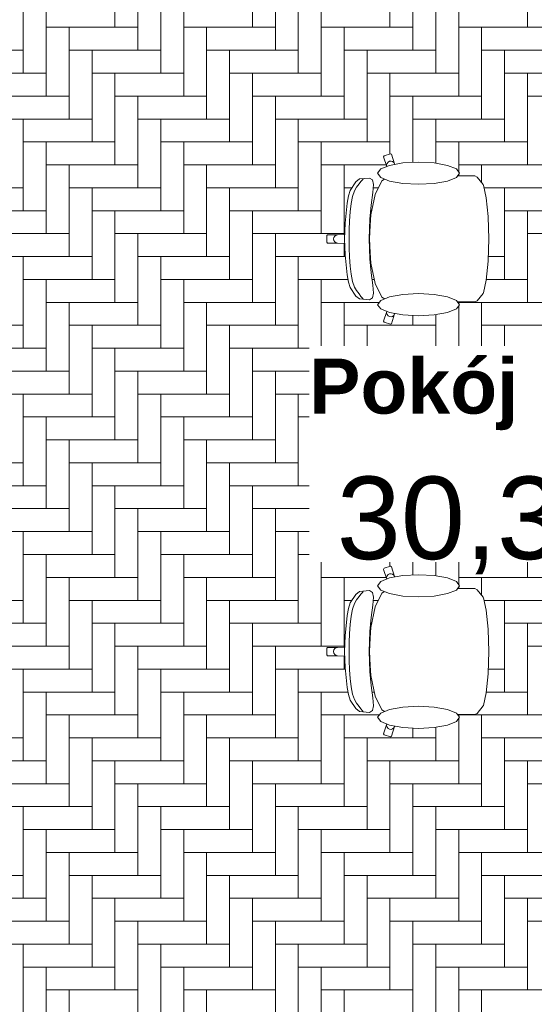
# Model space of a CAD drawing. Header units: millimetres. Extents: x 7523222 to 7678971, y 5352079 to 5786624.
# Tile 70 of 92: x 7558068 to 7559939, y 5773974 to 5777553. Entities that reach past the tile are written whole.
import ezdxf

# ---------------------------------------------------------------- set-up
doc = ezdxf.new("R2010")
doc.units = ezdxf.units.MM
doc.header["$MEASUREMENT"] = 0
doc.linetypes.add('Wipeout_Contour', pattern=[1000, 0, -1000])
for name, color, linetype in [('Nowe_2025-08-14 Strefy', 7, 'Continuous'), ('Nowe_299-A Wymiary opisy PB', 7, 'Continuous'), ('Nowe_320-W Umeblowanie', 7, 'Continuous')]:
    doc.layers.add(name, color=color, linetype=linetype)
for name, color, linetype, lineweight, true_color in [('Nowe_2025-08-14 Strefy_Nr_pióra__234', 7, 'Continuous', 0, 0xe8e8e8), ('Nowe_299-A Wymiary opisy PB_Nr_pióra__45', 7, 'Continuous', 15, 0x40a5ff), ('Nowe_299-A Wymiary opisy PB_Nr_pióra__85', 7, 'Continuous', 13, 0x80c2ff)]:
    doc.layers.add(name, color=color, linetype=linetype, lineweight=lineweight, true_color=true_color)
for name, color, linetype, lineweight in [('Nowe_299-A Wymiary opisy PB_Nr_pióra__6', 5, 'Continuous', 13), ('Nowe_320-W Umeblowanie_Nr_pióra__2', 8, 'Continuous', 13), ('Nowe_Metryczki pomieszczeń Archicada_Nr_pióra__6', 5, 'Continuous', 13)]:
    doc.layers.add(name, color=color, linetype=linetype, lineweight=lineweight)
doc.styles.add('STYL_AUTOMATYCZNY_1', font='arial.ttf')
doc.styles.add('STYL_AUTOMATYCZNY_2', font='arial.ttf')
doc.dimstyles.new('STYL_AUTOMATYCZNY__1', dxfattribs={"dimtxt": 200, "dimasz": 95, "dimexe": 0.18, "dimexo": 0.0625, "dimgap": 0, "dimtad": 1, "dimdec": 1, "dimlfac": 0.1, "dimzin": 0, "dimdsep": 46, "dimtxsty": 'STYL_AUTOMATYCZNY_2', "dimblk": 'ARROWHEAD_2', "dimblk1": 'ARROWHEAD_2', "dimblk2": 'ARROWHEAD_2', "dimcen": 0.09, "dimclrd": 256, "dimclre": 256, "dimclrt": 5, "dimadec": 1, "dimazin": 0, "dimtfac": 1, "dimtdec": 4, "dimtmove": 0, "dimatfit": 3, "dimfxl": 0, "dimtolj": 1, "dimtzin": 0, "dimarcsym": 0})
doc.dimstyles.new('STYL_AUTOMATYCZNY__2', dxfattribs={"dimtxt": 200, "dimasz": 95, "dimexe": 0.18, "dimexo": 0.0625, "dimgap": 0, "dimtad": 1, "dimtih": 1, "dimtoh": 1, "dimdec": 1, "dimlfac": 0.1, "dimzin": 0, "dimdsep": 46, "dimtxsty": 'STYL_AUTOMATYCZNY_2', "dimblk": 'ARROWHEAD_2', "dimblk1": 'ARROWHEAD_2', "dimblk2": 'ARROWHEAD_2', "dimcen": 0.09, "dimclrd": 256, "dimclre": 256, "dimclrt": 5, "dimadec": 1, "dimazin": 0, "dimtfac": 1, "dimtdec": 4, "dimtmove": 0, "dimatfit": 3, "dimfxl": 0, "dimtolj": 1, "dimtzin": 0, "dimarcsym": 0})

# ---------------------------------------------------------------- blocks, each defined once
blk = doc.blocks.new('Pokój administracyjny__4', base_point=(7560576.3, 5775974))
at = {"color": 254, "linetype": 'Wipeout_Contour', "lineweight": 0, "ltscale": 38057500.90258326}
blk.add_wipeout([(7557675.4, 5777738.7), (7557675.4, 5773298.8), (7563436.7, 5773298.8), (7563440.8, 5779362.7)], dxfattribs=at).dxf.layer = 'Nowe_2025-08-14 Strefy'
at = {"layer": 'Nowe_2025-08-14 Strefy_Nr_pióra__234', "linetype": 'Continuous', "lineweight": 0, "true_color": 0xe8e8e8}
h = blk.add_hatch(dxfattribs=at)
h.set_pattern_fill('Posadzka_z_cegieł_na_rąb', color=254, style=0, pattern_type=2)
h.set_pattern_definition([(0, (7560247.15, 5774942.06), (0, 499.98), [333.32, -166.66]), (0, (7560163.8, 5775025.4), (0, 499.98), [333.32, -166.66]), (0, (7560080.5, 5775108.7), (0, 499.98), [333.32, -166.66]), (0, (7559997.16, 5775192.05), (0, 499.98), [333.32, -166.66]), (0, (7559913.83, 5775275.4), (0, 499.98), [333.32, -166.66]), (0, (7559830.5, 5775358.7), (0, 499.98), [333.32, -166.66]), (90, (7560497.14, 5774942.06), (-499.98, 0), [333.32, -166.66]), (90, (7560413.8, 5775025.4), (-499.98, 0), [333.32, -166.66]), (90, (7560330.5, 5775108.7), (-499.98, 0), [333.32, -166.66]), (90, (7560247.15, 5775192.05), (-499.98, 0), [333.32, -166.66]), (90, (7560163.8, 5775275.4), (-499.98, 0), [333.32, -166.66]), (90, (7560080.5, 5775358.7), (-499.98, 0), [333.32, -166.66])])
h.paths.add_polyline_path([(7557675.4, 5777738.7), (7557675.4, 5773298.8), (7563436.7, 5773298.8), (7563440.8, 5779362.7)])
at = {"color": 254, "linetype": 'Wipeout_Contour', "lineweight": 0, "ltscale": 38057680.73991977}
blk.add_wipeout([(7559120.6, 5776366.9), (7559120.6, 5775581.2), (7562032.1, 5775581.2), (7562032.1, 5776366.9)], dxfattribs=at).dxf.layer = 'Nowe_2025-08-14 Strefy'
at = {"layer": 'Nowe_Metryczki pomieszczeń Archicada_Nr_pióra__6', "color": 5, "lineweight": 13, "attachment_point": 1}
for s, insert, char_height, style in [('\\A1;{\\pql;\\pt0,600;\\fArial|b1|i0|c238|p0;\\W1.000000;Pokój administracyjny\\fArial|b1|i0|c238|p0;\\W1.000000;\\A1{\\H.66x;\\S^  ;}\\fArial|b1|i0|c238|p0;\\W1.000000;\\fArial|b1|i0|c238|p0;\\W1.000000;\\A1{\\H.66x;\\S^  ;}}', (7559120.6, 5776321.2), 200, 'STYL_AUTOMATYCZNY_1'), ('\\A1;{\\pql;\\pt0,4600;\\fArial|b0|i0|c238|p0;\\W1.000000;30,3\\fArial|b0|i0|c238|p0;\\W1.000000;\\A1{\\H.66x;\\S^  ;}\\fArial|b0|i0|c238|p0;\\W1.000000; m\\fArial|b0|i0|c238|p0;\\W1.000000;\\A1{\\H.66x;\\S2^  ;}}', (7559220.6, 5775979.8), 300, 'STYL_AUTOMATYCZNY_2')]:
    blk.add_mtext(s, dxfattribs=dict(at, insert=insert, char_height=char_height, style=style))
blk = doc.blocks.new('Biblioteka__8', base_point=(7556690.6, 5767524.6))
at = {"color": 254, "linetype": 'Wipeout_Contour', "lineweight": 0, "ltscale": 123630718.2130608}
blk.add_wipeout([(7547543, 5764885.4), (7559957.3, 5761392.5), (7560014.5, 5761595.8), (7563422.9, 5765680.5), (7569072.9, 5765680.5), (7569070.3, 5773058.8), (7565093.2, 5773058.8), (7565093.2, 5776112.5), (7563676.7, 5776112.5), (7563676.7, 5773058.8), (7551520.5, 5773058.8), (7549865, 5773043.1), (7547530.7, 5773043.1)], dxfattribs=at).dxf.layer = 'Nowe_2025-08-14 Strefy'
blk = doc.blocks.new('Zestaw biurowy_ liniowy 27[93]', base_point=(7560579, 5777506.2))
at = {"color": 254, "linetype": 'Wipeout_Contour', "lineweight": 0, "ltscale": 275909304.2530311}
blk.add_wipeout([(7559655.9, 5776985.5), (7559446.8, 5776985.5), (7559431.1, 5777028.9), (7559419.7, 5777064.3), (7559415.9, 5777066.2), (7559393.2, 5777058.8), (7559391.2, 5777055), (7559402.6, 5777019.6), (7559412.3, 5776985.4), (7559384.5, 5776968.1), (7559360.7, 5776918.4), (7559344.8, 5776844), (7559342.4, 5776806.5), (7559303.7, 5776806.5), (7559273.8, 5776806.5), (7559273.8, 5776773.1), (7559223.9, 5776771.3), (7559187, 5776771.3), (7559184, 5776768.3), (7559184, 5776756.2), (7559774, 5776756.2), (7559771.6, 5776836.3), (7559771.5, 5776837.3), (7559764.3, 5776906.1), (7559753.6, 5776952), (7559752.8, 5776954.2), (7559731.6, 5776981), (7559723, 5776985.5), (7559692, 5776985.5)], dxfattribs=at).dxf.layer = 'Nowe_320-W Umeblowanie'
at = {"color": 254, "linetype": 'Wipeout_Contour', "lineweight": 0, "ltscale": 275882893.4854882}
blk.add_wipeout([(7559655.9, 5775485.5), (7559446.8, 5775485.5), (7559431.1, 5775528.9), (7559419.7, 5775564.3), (7559415.9, 5775566.2), (7559393.2, 5775558.8), (7559391.2, 5775555), (7559402.6, 5775519.6), (7559412.3, 5775485.4), (7559384.5, 5775468.1), (7559360.7, 5775418.4), (7559344.8, 5775344), (7559342.4, 5775306.5), (7559303.7, 5775306.5), (7559273.8, 5775306.5), (7559273.8, 5775273.1), (7559223.9, 5775271.3), (7559187, 5775271.3), (7559184, 5775268.3), (7559184, 5775256.2), (7559774, 5775256.2), (7559771.6, 5775336.3), (7559771.5, 5775337.3), (7559764.3, 5775406.1), (7559753.6, 5775452), (7559752.8, 5775454.2), (7559731.6, 5775481), (7559723, 5775485.5), (7559692, 5775485.5)], dxfattribs=at).dxf.layer = 'Nowe_320-W Umeblowanie'
at = {"layer": 'Nowe_320-W Umeblowanie_Nr_pióra__2', "color": 8, "linetype": 'Continuous', "lineweight": 13}
for p, q in [((7559393.2, 5777058.8), (7559391.2, 5777055)), ((7559391.2, 5777055), (7559402.6, 5777019.6)), ((7559415.9, 5777066.2), (7559393.2, 5777058.8)), ((7559419.7, 5777064.3), (7559415.9, 5777066.2)), ((7559431.1, 5777028.9), (7559419.7, 5777064.3)), ((7559403.5, 5777031.1), (7559402, 5777025.4)), ((7559402, 5777025.4), (7559402.6, 5777019.6)), ((7559402.6, 5777019.6), (7559412.3, 5776985.4)), ((7559407.1, 5777035.7), (7559403.5, 5777031.1)), ((7559412.2, 5777038.6), (7559407.1, 5777035.7)), ((7559418, 5777039.3), (7559412.2, 5777038.6)), ((7559423.7, 5777037.7), (7559418, 5777039.3)), ((7559428.2, 5777034), (7559423.7, 5777037.7)), ((7559431.1, 5777028.9), (7559428.2, 5777034)), ((7559446.8, 5776985.5), (7559431.1, 5777028.9)), ((7559412.3, 5776985.4), (7559384.5, 5776968.1)), ((7559412.5, 5776985.5), (7559412.3, 5776985.4)), ((7559412.5, 5776985.5), (7559446.8, 5776985.5)), ((7559655.9, 5776985.5), (7559446.8, 5776985.5)), ((7559692, 5776985.5), (7559655.9, 5776985.5)), ((7559723, 5776985.5), (7559692, 5776985.5)), ((7559731.6, 5776981), (7559723, 5776985.5)), ((7559752.8, 5776954.2), (7559731.6, 5776981)), ((7559384.5, 5776968.1), (7559360.7, 5776918.4)), ((7559753.6, 5776952), (7559752.8, 5776954.2)), ((7559764.3, 5776906.1), (7559753.6, 5776952)), ((7559360.7, 5776918.4), (7559344.8, 5776844)), ((7559771.5, 5776837.3), (7559764.3, 5776906.1)), ((7559344.8, 5776844), (7559342.4, 5776806.5)), ((7559771.6, 5776836.3), (7559771.5, 5776837.3)), ((7559303.7, 5776806.5), (7559273.8, 5776806.5)), ((7559342.4, 5776806.5), (7559303.7, 5776806.5)), ((7559393.2, 5775558.8), (7559391.2, 5775555)), ((7559391.2, 5775555), (7559402.6, 5775519.6)), ((7559415.9, 5775566.2), (7559393.2, 5775558.8)), ((7559419.7, 5775564.3), (7559415.9, 5775566.2)), ((7559431.1, 5775528.9), (7559419.7, 5775564.3)), ((7559403.5, 5775531.1), (7559402, 5775525.4)), ((7559402, 5775525.4), (7559402.6, 5775519.6)), ((7559402.6, 5775519.6), (7559412.3, 5775485.4)), ((7559407.1, 5775535.7), (7559403.5, 5775531.1)), ((7559412.2, 5775538.6), (7559407.1, 5775535.7)), ((7559418, 5775539.3), (7559412.2, 5775538.6)), ((7559423.7, 5775537.7), (7559418, 5775539.3)), ((7559428.2, 5775534), (7559423.7, 5775537.7)), ((7559431.1, 5775528.9), (7559428.2, 5775534)), ((7559446.8, 5775485.5), (7559431.1, 5775528.9)), ((7559412.3, 5775485.4), (7559384.5, 5775468.1)), ((7559412.5, 5775485.5), (7559412.3, 5775485.4)), ((7559412.5, 5775485.5), (7559446.8, 5775485.5)), ((7559655.9, 5775485.5), (7559446.8, 5775485.5)), ((7559692, 5775485.5), (7559655.9, 5775485.5)), ((7559723, 5775485.5), (7559692, 5775485.5)), ((7559731.6, 5775481), (7559723, 5775485.5)), ((7559752.8, 5775454.2), (7559731.6, 5775481)), ((7559384.5, 5775468.1), (7559360.7, 5775418.4)), ((7559753.6, 5775452), (7559752.8, 5775454.2)), ((7559764.3, 5775406.1), (7559753.6, 5775452)), ((7559360.7, 5775418.4), (7559344.8, 5775344)), ((7559771.5, 5775337.3), (7559764.3, 5775406.1)), ((7559344.8, 5775344), (7559342.4, 5775306.5)), ((7559771.6, 5775336.3), (7559771.5, 5775337.3)), ((7559303.7, 5775306.5), (7559273.8, 5775306.5)), ((7559342.4, 5775306.5), (7559303.7, 5775306.5))]:
    blk.add_line(p, q, dxfattribs=at)
at = {"color": 254, "linetype": 'Wipeout_Contour', "lineweight": 0, "ltscale": 275903836.2527871}
blk.add_wipeout([(7559655.9, 5776527), (7559692, 5776527), (7559723, 5776527), (7559731.6, 5776531.5), (7559752.8, 5776558.3), (7559753.6, 5776560.4), (7559764.3, 5776606.4), (7559771.5, 5776675.1), (7559771.6, 5776676.2), (7559774, 5776756.2), (7559184, 5776756.2), (7559184, 5776744.2), (7559187, 5776741.1), (7559223.9, 5776741.1), (7559273.8, 5776739.3), (7559273.8, 5776705.9), (7559303.7, 5776705.9), (7559342.4, 5776705.9), (7559344.8, 5776668.5), (7559360.7, 5776594.1), (7559384.5, 5776544.4), (7559412.3, 5776527.1), (7559402.6, 5776492.9), (7559391.2, 5776457.5), (7559393.2, 5776453.7), (7559415.9, 5776446.2), (7559419.7, 5776448.2), (7559431.1, 5776483.6), (7559446.8, 5776527)], dxfattribs=at).dxf.layer = 'Nowe_320-W Umeblowanie'
at = {"color": 254, "linetype": 'Wipeout_Contour', "lineweight": 0, "ltscale": 275877426.3817537}
blk.add_wipeout([(7559655.9, 5775027), (7559692, 5775027), (7559723, 5775027), (7559731.6, 5775031.5), (7559752.8, 5775058.3), (7559753.6, 5775060.4), (7559764.3, 5775106.4), (7559771.5, 5775175.1), (7559771.6, 5775176.2), (7559774, 5775256.2), (7559184, 5775256.2), (7559184, 5775244.2), (7559187, 5775241.1), (7559223.9, 5775241.1), (7559273.8, 5775239.3), (7559273.8, 5775205.9), (7559303.7, 5775205.9), (7559342.4, 5775205.9), (7559344.8, 5775168.5), (7559360.7, 5775094.1), (7559384.5, 5775044.4), (7559412.3, 5775027.1), (7559402.6, 5774992.9), (7559391.2, 5774957.5), (7559393.2, 5774953.7), (7559415.9, 5774946.2), (7559419.7, 5774948.2), (7559431.1, 5774983.6), (7559446.8, 5775027)], dxfattribs=at).dxf.layer = 'Nowe_320-W Umeblowanie'
at = {"layer": 'Nowe_320-W Umeblowanie_Nr_pióra__2', "color": 8, "linetype": 'Continuous', "lineweight": 13}
for p, q in [((7559774, 5776756.2), (7559771.6, 5776836.3)), ((7559273.8, 5776806.5), (7559273.8, 5776773.1)), ((7559342.4, 5776806.5), (7559339.2, 5776756.2)), ((7559187, 5776771.3), (7559184, 5776768.3)), ((7559184, 5776768.3), (7559184, 5776756.2)), ((7559223.9, 5776771.3), (7559187, 5776771.3)), ((7559210.1, 5776762), (7559209, 5776756.2)), ((7559213.4, 5776766.9), (7559210.1, 5776762)), ((7559218.2, 5776770.2), (7559213.4, 5776766.9)), ((7559223.9, 5776771.3), (7559218.2, 5776770.2)), ((7559273.8, 5776773.1), (7559223.9, 5776771.3)), ((7559273.8, 5776773.1), (7559273.8, 5776756.2)), ((7559184, 5776744.2), (7559184, 5776756.2)), ((7559187, 5776741.1), (7559184, 5776744.2)), ((7559223.9, 5776741.1), (7559187, 5776741.1)), ((7559210.1, 5776750.5), (7559209, 5776756.2)), ((7559213.4, 5776745.6), (7559210.1, 5776750.5)), ((7559218.2, 5776742.3), (7559213.4, 5776745.6)), ((7559223.9, 5776741.1), (7559218.2, 5776742.3)), ((7559273.8, 5776739.3), (7559223.9, 5776741.1)), ((7559273.8, 5776739.3), (7559273.8, 5776756.2)), ((7559273.8, 5776705.9), (7559273.8, 5776739.3)), ((7559342.4, 5776705.9), (7559339.2, 5776756.2)), ((7559774, 5776756.2), (7559771.6, 5776676.2)), ((7559303.7, 5776705.9), (7559273.8, 5776705.9)), ((7559342.4, 5776705.9), (7559303.7, 5776705.9)), ((7559344.8, 5776668.5), (7559342.4, 5776705.9)), ((7559360.7, 5776594.1), (7559344.8, 5776668.5)), ((7559771.5, 5776675.1), (7559764.3, 5776606.4)), ((7559771.6, 5776676.2), (7559771.5, 5776675.1)), ((7559384.5, 5776544.4), (7559360.7, 5776594.1)), ((7559764.3, 5776606.4), (7559753.6, 5776560.4)), ((7559752.8, 5776558.3), (7559731.6, 5776531.5)), ((7559753.6, 5776560.4), (7559752.8, 5776558.3)), ((7559412.3, 5776527.1), (7559384.5, 5776544.4)), ((7559402.6, 5776492.9), (7559412.3, 5776527.1)), ((7559412.5, 5776527), (7559412.3, 5776527.1)), ((7559412.5, 5776527), (7559446.8, 5776527)), ((7559446.8, 5776527), (7559431.1, 5776483.6)), ((7559655.9, 5776527), (7559446.8, 5776527)), ((7559692, 5776527), (7559655.9, 5776527)), ((7559723, 5776527), (7559692, 5776527)), ((7559731.6, 5776531.5), (7559723, 5776527)), ((7559391.2, 5776457.5), (7559402.6, 5776492.9)), ((7559402, 5776487.1), (7559402.6, 5776492.9)), ((7559403.5, 5776481.4), (7559402, 5776487.1)), ((7559407.1, 5776476.8), (7559403.5, 5776481.4)), ((7559412.2, 5776473.9), (7559407.1, 5776476.8)), ((7559418, 5776473.2), (7559412.2, 5776473.9)), ((7559423.7, 5776474.8), (7559418, 5776473.2)), ((7559431.1, 5776483.6), (7559419.7, 5776448.2)), ((7559428.2, 5776478.4), (7559423.7, 5776474.8)), ((7559431.1, 5776483.6), (7559428.2, 5776478.4)), ((7559393.2, 5776453.7), (7559391.2, 5776457.5)), ((7559415.9, 5776446.2), (7559393.2, 5776453.7)), ((7559419.7, 5776448.2), (7559415.9, 5776446.2)), ((7559774, 5775256.2), (7559771.6, 5775336.3)), ((7559273.8, 5775306.5), (7559273.8, 5775273.1)), ((7559342.4, 5775306.5), (7559339.2, 5775256.2)), ((7559187, 5775271.3), (7559184, 5775268.3)), ((7559184, 5775268.3), (7559184, 5775256.2)), ((7559223.9, 5775271.3), (7559187, 5775271.3)), ((7559210.1, 5775262), (7559209, 5775256.2)), ((7559213.4, 5775266.9), (7559210.1, 5775262)), ((7559218.2, 5775270.2), (7559213.4, 5775266.9)), ((7559223.9, 5775271.3), (7559218.2, 5775270.2)), ((7559273.8, 5775273.1), (7559223.9, 5775271.3)), ((7559273.8, 5775273.1), (7559273.8, 5775256.2)), ((7559184, 5775244.2), (7559184, 5775256.2)), ((7559187, 5775241.1), (7559184, 5775244.2)), ((7559223.9, 5775241.1), (7559187, 5775241.1)), ((7559210.1, 5775250.5), (7559209, 5775256.2)), ((7559213.4, 5775245.6), (7559210.1, 5775250.5)), ((7559218.2, 5775242.3), (7559213.4, 5775245.6)), ((7559223.9, 5775241.1), (7559218.2, 5775242.3)), ((7559273.8, 5775239.3), (7559223.9, 5775241.1)), ((7559273.8, 5775239.3), (7559273.8, 5775256.2)), ((7559273.8, 5775205.9), (7559273.8, 5775239.3)), ((7559342.4, 5775205.9), (7559339.2, 5775256.2)), ((7559774, 5775256.2), (7559771.6, 5775176.2)), ((7559303.7, 5775205.9), (7559273.8, 5775205.9)), ((7559342.4, 5775205.9), (7559303.7, 5775205.9)), ((7559344.8, 5775168.5), (7559342.4, 5775205.9)), ((7559360.7, 5775094.1), (7559344.8, 5775168.5)), ((7559771.5, 5775175.1), (7559764.3, 5775106.4)), ((7559771.6, 5775176.2), (7559771.5, 5775175.1)), ((7559384.5, 5775044.4), (7559360.7, 5775094.1)), ((7559764.3, 5775106.4), (7559753.6, 5775060.4)), ((7559412.3, 5775027.1), (7559384.5, 5775044.4)), ((7559752.8, 5775058.3), (7559731.6, 5775031.5)), ((7559753.6, 5775060.4), (7559752.8, 5775058.3)), ((7559402.6, 5774992.9), (7559412.3, 5775027.1)), ((7559412.5, 5775027), (7559412.3, 5775027.1)), ((7559412.5, 5775027), (7559446.8, 5775027)), ((7559446.8, 5775027), (7559431.1, 5774983.6)), ((7559655.9, 5775027), (7559446.8, 5775027)), ((7559692, 5775027), (7559655.9, 5775027)), ((7559723, 5775027), (7559692, 5775027)), ((7559731.6, 5775031.5), (7559723, 5775027)), ((7559391.2, 5774957.5), (7559402.6, 5774992.9)), ((7559402, 5774987.1), (7559402.6, 5774992.9)), ((7559403.5, 5774981.4), (7559402, 5774987.1)), ((7559407.1, 5774976.8), (7559403.5, 5774981.4)), ((7559412.2, 5774973.9), (7559407.1, 5774976.8)), ((7559418, 5774973.2), (7559412.2, 5774973.9)), ((7559423.7, 5774974.8), (7559418, 5774973.2)), ((7559431.1, 5774983.6), (7559419.7, 5774948.2)), ((7559428.2, 5774978.4), (7559423.7, 5774974.8)), ((7559431.1, 5774983.6), (7559428.2, 5774978.4)), ((7559393.2, 5774953.7), (7559391.2, 5774957.5)), ((7559415.9, 5774946.2), (7559393.2, 5774953.7)), ((7559419.7, 5774948.2), (7559415.9, 5774946.2))]:
    blk.add_line(p, q, dxfattribs=at)
at = {"color": 254, "linetype": 'Wipeout_Contour', "lineweight": 0, "ltscale": 152227188.4882441}
blk.add_wipeout([(7559518.1, 5777035.5), (7559461.1, 5777032.4), (7559412.7, 5777023.7), (7559380.4, 5777010.6), (7559369.1, 5776995.2), (7559380.4, 5776979.8), (7559412.7, 5776966.8), (7559461.1, 5776958), (7559518.1, 5776955), (7559575.1, 5776958), (7559623.5, 5776966.8), (7559655.8, 5776979.8), (7559667.1, 5776995.2), (7559655.8, 5777010.6), (7559623.5, 5777023.7), (7559575.1, 5777032.4)], dxfattribs=at).dxf.layer = 'Nowe_320-W Umeblowanie'
at = {"color": 254, "linetype": 'Wipeout_Contour', "lineweight": 0, "ltscale": 152212616.9497533}
blk.add_wipeout([(7559518.1, 5775535.5), (7559461.1, 5775532.4), (7559412.7, 5775523.7), (7559380.4, 5775510.6), (7559369.1, 5775495.2), (7559380.4, 5775479.8), (7559412.7, 5775466.8), (7559461.1, 5775458), (7559518.1, 5775455), (7559575.1, 5775458), (7559623.5, 5775466.8), (7559655.8, 5775479.8), (7559667.1, 5775495.2), (7559655.8, 5775510.6), (7559623.5, 5775523.7), (7559575.1, 5775532.4)], dxfattribs=at).dxf.layer = 'Nowe_320-W Umeblowanie'
at = {"layer": 'Nowe_320-W Umeblowanie_Nr_pióra__2', "color": 8, "linetype": 'Continuous', "lineweight": 13, "flags": 128}
for points in [[(7559518.1, 5777035.5), (7559461.1, 5777032.4), (7559412.7, 5777023.7), (7559380.4, 5777010.6), (7559369.1, 5776995.2), (7559380.4, 5776979.8), (7559412.7, 5776966.8), (7559461.1, 5776958), (7559518.1, 5776955), (7559575.1, 5776958), (7559623.5, 5776966.8), (7559655.8, 5776979.8), (7559667.1, 5776995.2), (7559655.8, 5777010.6), (7559623.5, 5777023.7), (7559575.1, 5777032.4)], [(7559518.1, 5775535.5), (7559461.1, 5775532.4), (7559412.7, 5775523.7), (7559380.4, 5775510.6), (7559369.1, 5775495.2), (7559380.4, 5775479.8), (7559412.7, 5775466.8), (7559461.1, 5775458), (7559518.1, 5775455), (7559575.1, 5775458), (7559623.5, 5775466.8), (7559655.8, 5775479.8), (7559667.1, 5775495.2), (7559655.8, 5775510.6), (7559623.5, 5775523.7), (7559575.1, 5775532.4)]]:
    blk.add_lwpolyline(points, close=True, dxfattribs=at)
at = {"color": 254, "linetype": 'Wipeout_Contour', "lineweight": 0, "ltscale": 152222544.6431247}
blk.add_wipeout([(7559518.1, 5776477), (7559575.1, 5776480), (7559623.5, 5776488.8), (7559655.8, 5776501.8), (7559667.1, 5776517.2), (7559655.8, 5776532.6), (7559623.5, 5776545.7), (7559575.1, 5776554.4), (7559518.1, 5776557.5), (7559461.1, 5776554.4), (7559412.7, 5776545.7), (7559380.4, 5776532.6), (7559369.1, 5776517.2), (7559380.4, 5776501.8), (7559412.7, 5776488.8), (7559461.1, 5776480)], dxfattribs=at).dxf.layer = 'Nowe_320-W Umeblowanie'
at = {"color": 254, "linetype": 'Wipeout_Contour', "lineweight": 0, "ltscale": 152207973.8660189}
blk.add_wipeout([(7559518.1, 5774977), (7559575.1, 5774980), (7559623.5, 5774988.8), (7559655.8, 5775001.8), (7559667.1, 5775017.2), (7559655.8, 5775032.6), (7559623.5, 5775045.7), (7559575.1, 5775054.4), (7559518.1, 5775057.5), (7559461.1, 5775054.4), (7559412.7, 5775045.7), (7559380.4, 5775032.6), (7559369.1, 5775017.2), (7559380.4, 5775001.8), (7559412.7, 5774988.8), (7559461.1, 5774980)], dxfattribs=at).dxf.layer = 'Nowe_320-W Umeblowanie'
at = {"layer": 'Nowe_320-W Umeblowanie_Nr_pióra__2', "color": 8, "linetype": 'Continuous', "lineweight": 13, "flags": 128}
for points in [[(7559518.1, 5776477), (7559461.1, 5776480), (7559412.7, 5776488.8), (7559380.4, 5776501.8), (7559369.1, 5776517.2), (7559380.4, 5776532.6), (7559412.7, 5776545.7), (7559461.1, 5776554.4), (7559518.1, 5776557.5), (7559575.1, 5776554.4), (7559623.5, 5776545.7), (7559655.8, 5776532.6), (7559667.1, 5776517.2), (7559655.8, 5776501.8), (7559623.5, 5776488.8), (7559575.1, 5776480)], [(7559518.1, 5774977), (7559461.1, 5774980), (7559412.7, 5774988.8), (7559380.4, 5775001.8), (7559369.1, 5775017.2), (7559380.4, 5775032.6), (7559412.7, 5775045.7), (7559461.1, 5775054.4), (7559518.1, 5775057.5), (7559575.1, 5775054.4), (7559623.5, 5775045.7), (7559655.8, 5775032.6), (7559667.1, 5775017.2), (7559655.8, 5775001.8), (7559623.5, 5774988.8), (7559575.1, 5774980)]]:
    blk.add_lwpolyline(points, close=True, dxfattribs=at)
at = {"color": 254, "linetype": 'Wipeout_Contour', "lineweight": 0, "ltscale": 133195596.304324}
blk.add_wipeout([(7559251, 5776813.7), (7559248.8, 5776756.2), (7559338.6, 5776756.2), (7559340.9, 5776828.5), (7559345.5, 5776879.5), (7559351.4, 5776924.8), (7559354, 5776953.7), (7559350.9, 5776970.9), (7559339.4, 5776977.6), (7559303.3, 5776974.3), (7559290.1, 5776963.8), (7559270, 5776932.8), (7559262.8, 5776912.8), (7559258, 5776886.9)], dxfattribs=at).dxf.layer = 'Nowe_320-W Umeblowanie'
at = {"color": 254, "linetype": 'Wipeout_Contour', "lineweight": 0, "ltscale": 133182846.1231142}
blk.add_wipeout([(7559251, 5775313.7), (7559248.8, 5775256.2), (7559338.6, 5775256.2), (7559340.9, 5775328.5), (7559345.5, 5775379.5), (7559351.4, 5775424.8), (7559354, 5775453.7), (7559350.9, 5775470.9), (7559339.4, 5775477.6), (7559303.3, 5775474.3), (7559290.1, 5775463.8), (7559270, 5775432.8), (7559262.8, 5775412.8), (7559258, 5775386.9)], dxfattribs=at).dxf.layer = 'Nowe_320-W Umeblowanie'
at = {"layer": 'Nowe_320-W Umeblowanie_Nr_pióra__2', "color": 8, "linetype": 'Continuous', "lineweight": 13}
for p, q in [((7559339.4, 5776977.6), (7559303.3, 5776974.3)), ((7559313.8, 5776971.2), (7559316.5, 5776975)), ((7559350.9, 5776970.9), (7559339.4, 5776977.6)), ((7559290.1, 5776963.8), (7559270, 5776932.8)), ((7559284.8, 5776931.1), (7559292.5, 5776944.3)), ((7559303.3, 5776974.3), (7559290.1, 5776963.8)), ((7559292.5, 5776944.3), (7559302.5, 5776956)), ((7559302.5, 5776956), (7559308.7, 5776965)), ((7559308.7, 5776965), (7559313.8, 5776971.2)), ((7559354, 5776953.7), (7559350.9, 5776970.9)), ((7559351.4, 5776924.8), (7559354, 5776953.7)), ((7559262.8, 5776912.8), (7559258, 5776886.9)), ((7559270, 5776932.8), (7559262.8, 5776912.8)), ((7559273.6, 5776884.8), (7559278.5, 5776910.7)), ((7559278.5, 5776910.7), (7559284.8, 5776931.1)), ((7559345.5, 5776879.5), (7559351.4, 5776924.8)), ((7559258, 5776886.9), (7559251, 5776813.7)), ((7559269.9, 5776854.8), (7559273.6, 5776884.8)), ((7559340.9, 5776828.5), (7559345.5, 5776879.5)), ((7559267.3, 5776822.3), (7559269.9, 5776854.8)), ((7559265.9, 5776789), (7559267.3, 5776822.3)), ((7559303.3, 5775474.3), (7559290.1, 5775463.8)), ((7559339.4, 5775477.6), (7559303.3, 5775474.3)), ((7559308.7, 5775465), (7559313.8, 5775471.2)), ((7559313.8, 5775471.2), (7559316.5, 5775475)), ((7559350.9, 5775470.9), (7559339.4, 5775477.6)), ((7559290.1, 5775463.8), (7559270, 5775432.8)), ((7559284.8, 5775431.1), (7559292.5, 5775444.3)), ((7559292.5, 5775444.3), (7559302.5, 5775456)), ((7559302.5, 5775456), (7559308.7, 5775465)), ((7559354, 5775453.7), (7559350.9, 5775470.9)), ((7559351.4, 5775424.8), (7559354, 5775453.7)), ((7559262.8, 5775412.8), (7559258, 5775386.9)), ((7559270, 5775432.8), (7559262.8, 5775412.8)), ((7559273.6, 5775384.8), (7559278.5, 5775410.7)), ((7559278.5, 5775410.7), (7559284.8, 5775431.1)), ((7559345.5, 5775379.5), (7559351.4, 5775424.8)), ((7559258, 5775386.9), (7559251, 5775313.7)), ((7559269.9, 5775354.8), (7559273.6, 5775384.8)), ((7559340.9, 5775328.5), (7559345.5, 5775379.5)), ((7559267.3, 5775322.3), (7559269.9, 5775354.8)), ((7559265.9, 5775289), (7559267.3, 5775322.3))]:
    blk.add_line(p, q, dxfattribs=at)
at = {"color": 254, "linetype": 'Wipeout_Contour', "lineweight": 0, "ltscale": 133193232.673801}
blk.add_wipeout([(7559251, 5776698.7), (7559258, 5776625.5), (7559262.8, 5776599.6), (7559270, 5776579.7), (7559290.1, 5776548.7), (7559303.3, 5776538.1), (7559339.4, 5776534.8), (7559350.9, 5776541.6), (7559354, 5776558.8), (7559351.4, 5776587.7), (7559345.5, 5776633), (7559340.9, 5776683.9), (7559338.6, 5776756.2), (7559248.8, 5776756.2)], dxfattribs=at).dxf.layer = 'Nowe_320-W Umeblowanie'
at = {"color": 254, "linetype": 'Wipeout_Contour', "lineweight": 0, "ltscale": 133180482.8801143}
blk.add_wipeout([(7559251, 5775198.7), (7559258, 5775125.5), (7559262.8, 5775099.6), (7559270, 5775079.7), (7559290.1, 5775048.7), (7559303.3, 5775038.1), (7559339.4, 5775034.8), (7559350.9, 5775041.6), (7559354, 5775058.8), (7559351.4, 5775087.7), (7559345.5, 5775133), (7559340.9, 5775183.9), (7559338.6, 5775256.2), (7559248.8, 5775256.2)], dxfattribs=at).dxf.layer = 'Nowe_320-W Umeblowanie'
at = {"layer": 'Nowe_320-W Umeblowanie_Nr_pióra__2', "color": 8, "linetype": 'Continuous', "lineweight": 13}
for p, q in [((7559251, 5776813.7), (7559248.8, 5776756.2)), ((7559338.6, 5776756.2), (7559340.9, 5776828.5)), ((7559265.4, 5776756.2), (7559265.9, 5776789)), ((7559251, 5776698.7), (7559248.8, 5776756.2)), ((7559265.4, 5776756.2), (7559265.9, 5776723.5)), ((7559338.6, 5776756.2), (7559340.9, 5776683.9)), ((7559258, 5776625.5), (7559251, 5776698.7)), ((7559265.9, 5776723.5), (7559267.3, 5776690.1)), ((7559267.3, 5776690.1), (7559269.9, 5776657.7)), ((7559269.9, 5776657.7), (7559273.6, 5776627.7)), ((7559340.9, 5776683.9), (7559345.5, 5776633)), ((7559262.8, 5776599.6), (7559258, 5776625.5)), ((7559273.6, 5776627.7), (7559278.5, 5776601.8)), ((7559345.5, 5776633), (7559351.4, 5776587.7)), ((7559270, 5776579.7), (7559262.8, 5776599.6)), ((7559278.5, 5776601.8), (7559284.8, 5776581.4)), ((7559284.8, 5776581.4), (7559292.5, 5776568.2)), ((7559351.4, 5776587.7), (7559354, 5776558.8)), ((7559290.1, 5776548.7), (7559270, 5776579.7)), ((7559303.3, 5776538.1), (7559290.1, 5776548.7)), ((7559292.5, 5776568.2), (7559302.5, 5776556.5)), ((7559302.5, 5776556.5), (7559308.7, 5776547.5)), ((7559308.7, 5776547.5), (7559313.8, 5776541.2)), ((7559354, 5776558.8), (7559350.9, 5776541.6)), ((7559339.4, 5776534.8), (7559303.3, 5776538.1)), ((7559313.8, 5776541.2), (7559316.5, 5776537.5)), ((7559350.9, 5776541.6), (7559339.4, 5776534.8)), ((7559338.6, 5775256.2), (7559340.9, 5775328.5)), ((7559251, 5775313.7), (7559248.8, 5775256.2)), ((7559265.4, 5775256.2), (7559265.9, 5775289)), ((7559251, 5775198.7), (7559248.8, 5775256.2)), ((7559265.4, 5775256.2), (7559265.9, 5775223.5)), ((7559265.9, 5775223.5), (7559267.3, 5775190.1)), ((7559338.6, 5775256.2), (7559340.9, 5775183.9)), ((7559258, 5775125.5), (7559251, 5775198.7)), ((7559267.3, 5775190.1), (7559269.9, 5775157.7)), ((7559269.9, 5775157.7), (7559273.6, 5775127.7)), ((7559340.9, 5775183.9), (7559345.5, 5775133)), ((7559262.8, 5775099.6), (7559258, 5775125.5)), ((7559273.6, 5775127.7), (7559278.5, 5775101.8)), ((7559345.5, 5775133), (7559351.4, 5775087.7)), ((7559270, 5775079.7), (7559262.8, 5775099.6)), ((7559290.1, 5775048.7), (7559270, 5775079.7)), ((7559278.5, 5775101.8), (7559284.8, 5775081.4)), ((7559284.8, 5775081.4), (7559292.5, 5775068.2)), ((7559351.4, 5775087.7), (7559354, 5775058.8)), ((7559303.3, 5775038.1), (7559290.1, 5775048.7)), ((7559292.5, 5775068.2), (7559302.5, 5775056.5)), ((7559302.5, 5775056.5), (7559308.7, 5775047.5)), ((7559308.7, 5775047.5), (7559313.8, 5775041.2)), ((7559354, 5775058.8), (7559350.9, 5775041.6)), ((7559339.4, 5775034.8), (7559303.3, 5775038.1)), ((7559313.8, 5775041.2), (7559316.5, 5775037.5)), ((7559350.9, 5775041.6), (7559339.4, 5775034.8))]:
    blk.add_line(p, q, dxfattribs=at)
blk = doc.blocks.new('*D278', base_point=(6982742.1, 5361781.8))
at = {"layer": 'Nowe_299-A Wymiary opisy PB_Nr_pióra__45', "color": 161, "linetype": 'Continuous', "lineweight": 15, "true_color": 0x40a5ff}
for p, q in [((7524916.3, 5758993), (7524844.1, 5758868)), ((7569194.2, 5758868), (7569266.4, 5758993))]:
    blk.add_line(p, q, dxfattribs=at)
at = {"layer": 'Nowe_299-A Wymiary opisy PB_Nr_pióra__85', "color": 151, "linetype": 'Continuous', "lineweight": 13, "true_color": 0x80c2ff}
for p, q in [((7524880.2, 5758836.7), (7524880.2, 5759024.2)), ((7569230.3, 5758836.7), (7569230.3, 5759024.2)), ((7524819, 5758930.5), (7524880.2, 5758930.5)), ((7524880.2, 5758930.5), (7569230.3, 5758930.5)), ((7569230.3, 5758930.5), (7569291.4, 5758930.5))]:
    blk.add_line(p, q, dxfattribs=at)
at = {"layer": 'Nowe_299-A Wymiary opisy PB_Nr_pióra__6', "color": 5, "lineweight": 13, "insert": (7546712, 5758970.5), "char_height": 200, "attachment_point": 7, "style": 'STYL_AUTOMATYCZNY_2'}
blk.add_mtext('\\A1;{\\pql;\\fArial|b0|i0|c238|p0;\\W1.000000;4\xa0435}', dxfattribs=at)
blk = doc.blocks.new('ARROWHEAD_2')
at = {"color": 0, "linetype": 'Continuous', "lineweight": 0}
for p, q in [((-0.378, -0.655), (0.378, 0.655)), ((0, 0), (-1, 0))]:
    blk.add_line(p, q, dxfattribs=at)
blk = doc.blocks.new('*D301', base_point=(6982742.1, 5361781.8))
at = {"layer": 'Nowe_299-A Wymiary opisy PB_Nr_pióra__45', "color": 161, "linetype": 'Continuous', "lineweight": 15, "true_color": 0x40a5ff}
for p, q in [((7557596.5, 5781305.8), (7557524.3, 5781180.8)), ((7563596.8, 5781305.8), (7563524.7, 5781180.8))]:
    blk.add_line(p, q, dxfattribs=at)
at = {"layer": 'Nowe_299-A Wymiary opisy PB_Nr_pióra__85', "color": 151, "linetype": 'Continuous', "lineweight": 13, "true_color": 0x80c2ff}
for p, q in [((7557560.4, 5781149.5), (7557560.4, 5781337)), ((7563560.7, 5781149.5), (7563560.7, 5781337)), ((7557560.4, 5781243.3), (7563560.7, 5781243.3))]:
    blk.add_line(p, q, dxfattribs=at)
at = {"layer": 'Nowe_299-A Wymiary opisy PB_Nr_pióra__6', "color": 5, "lineweight": 13, "insert": (7560331.7, 5781283.3), "char_height": 200, "attachment_point": 7, "style": 'STYL_AUTOMATYCZNY_2'}
blk.add_mtext('\\A1;{\\pql;\\fArial|b0|i0|c238|p0;\\W1.000000;600}', dxfattribs=at)
blk = doc.blocks.new('*D303', base_point=(6982742.1, 5361781.8))
at = {"layer": 'Nowe_299-A Wymiary opisy PB_Nr_pióra__45', "color": 161, "linetype": 'Continuous', "lineweight": 15, "true_color": 0x40a5ff}
for p, q in [((7524916.3, 5780885.3), (7524844.1, 5780760.3)), ((7569194.2, 5780760.3), (7569266.4, 5780885.3))]:
    blk.add_line(p, q, dxfattribs=at)
at = {"layer": 'Nowe_299-A Wymiary opisy PB_Nr_pióra__85', "color": 151, "linetype": 'Continuous', "lineweight": 13, "true_color": 0x80c2ff}
for p, q in [((7524880.2, 5780729.1), (7524880.2, 5780916.6)), ((7569230.3, 5780729.1), (7569230.3, 5780916.6)), ((7524819, 5780822.8), (7524880.2, 5780822.8)), ((7524880.2, 5780822.8), (7569230.3, 5780822.8)), ((7569230.3, 5780822.8), (7569291.4, 5780822.8))]:
    blk.add_line(p, q, dxfattribs=at)
at = {"layer": 'Nowe_299-A Wymiary opisy PB_Nr_pióra__6', "color": 5, "lineweight": 13, "insert": (7546712, 5780862.8), "char_height": 200, "attachment_point": 7, "style": 'STYL_AUTOMATYCZNY_2'}
blk.add_mtext('\\A1;{\\pql;\\fArial|b0|i0|c238|p0;\\W1.000000;4\xa0435}', dxfattribs=at)
blk = doc.blocks.new('*D307', base_point=(6982742.1, 5361781.8))
at = {"layer": 'Nowe_299-A Wymiary opisy PB_Nr_pióra__45', "color": 161, "linetype": 'Continuous', "lineweight": 15, "true_color": 0x40a5ff}
for p, q in [((7545596, 5780443.6), (7545523.8, 5780318.6)), ((7569194.2, 5780318.6), (7569266.4, 5780443.6))]:
    blk.add_line(p, q, dxfattribs=at)
at = {"layer": 'Nowe_299-A Wymiary opisy PB_Nr_pióra__85', "color": 151, "linetype": 'Continuous', "lineweight": 13, "true_color": 0x80c2ff}
for p, q in [((7545559.9, 5780287.4), (7545559.9, 5780474.9)), ((7569230.3, 5780287.4), (7569230.3, 5780474.9)), ((7545559.9, 5780381.1), (7569230.3, 5780381.1)), ((7569230.3, 5780381.1), (7569291.4, 5780381.1))]:
    blk.add_line(p, q, dxfattribs=at)
at = {"layer": 'Nowe_299-A Wymiary opisy PB_Nr_pióra__6', "color": 5, "lineweight": 13, "insert": (7557051.9, 5780421.1), "char_height": 200, "attachment_point": 7, "style": 'STYL_AUTOMATYCZNY_2'}
blk.add_mtext('\\A1;{\\pql;\\fArial|b0|i0|c238|p0;\\W1.000000;2\xa0367}', dxfattribs=at)
blk = doc.blocks.new('*D312', base_point=(6982742.1, 5361781.8))
at = {"layer": 'Nowe_299-A Wymiary opisy PB_Nr_pióra__45', "color": 161, "linetype": 'Continuous', "lineweight": 15, "true_color": 0x40a5ff}
for p, q in [((7545596.5, 5780001.9), (7545524.3, 5779876.9)), ((7563596.8, 5780001.9), (7563524.7, 5779876.9))]:
    blk.add_line(p, q, dxfattribs=at)
at = {"layer": 'Nowe_299-A Wymiary opisy PB_Nr_pióra__85', "color": 151, "linetype": 'Continuous', "lineweight": 13, "true_color": 0x80c2ff}
for p, q in [((7545560.4, 5779845.6), (7545560.4, 5780033.1)), ((7563560.7, 5779845.6), (7563560.7, 5780033.1)), ((7545560.4, 5779939.4), (7563560.7, 5779939.4))]:
    blk.add_line(p, q, dxfattribs=at)
at = {"layer": 'Nowe_299-A Wymiary opisy PB_Nr_pióra__6', "color": 5, "lineweight": 13, "insert": (7554217.4, 5779979.4), "char_height": 200, "attachment_point": 7, "style": 'STYL_AUTOMATYCZNY_2'}
blk.add_mtext('\\A1;{\\pql;\\fArial|b0|i0|c238|p0;\\W1.000000;1\xa0800}', dxfattribs=at)
blk = doc.blocks.new('*D318', base_point=(6982742.1, 5361781.8))
at = {"layer": 'Nowe_299-A Wymiary opisy PB_Nr_pióra__45', "color": 161, "linetype": 'Continuous', "lineweight": 15, "true_color": 0x40a5ff}
for p, q in [((7534940.3, 5779099.5), (7534815.3, 5779171.7)), ((7534815.3, 5773211.9), (7534940.3, 5773139.7))]:
    blk.add_line(p, q, dxfattribs=at)
at = {"layer": 'Nowe_299-A Wymiary opisy PB_Nr_pióra__85', "color": 151, "linetype": 'Continuous', "lineweight": 13, "true_color": 0x80c2ff}
for p, q in [((7534877.8, 5779135.6), (7534877.8, 5779196.7)), ((7534971.5, 5779135.6), (7534784, 5779135.6)), ((7534877.8, 5773175.8), (7534877.8, 5779135.6)), ((7534971.5, 5773175.8), (7534784, 5773175.8))]:
    blk.add_line(p, q, dxfattribs=at)
at = {"layer": 'Nowe_299-A Wymiary opisy PB_Nr_pióra__6', "color": 5, "lineweight": 13, "insert": (7534837.8, 5775926.9), "char_height": 200, "attachment_point": 7, "rotation": 90, "style": 'STYL_AUTOMATYCZNY_2'}
blk.add_mtext('\\A1;{\\pql;\\fArial|b0|i0|c238|p0;\\W1.000000;596}', dxfattribs=at)
blk = doc.blocks.new('*D319', base_point=(6982742.1, 5361781.8))
at = {"layer": 'Nowe_299-A Wymiary opisy PB_Nr_pióra__45', "color": 161, "linetype": 'Continuous', "lineweight": 15, "true_color": 0x40a5ff}
for p, q in [((7535428, 5779409.5), (7535303, 5779481.7)), ((7535303, 5760261.7), (7535428, 5760189.5))]:
    blk.add_line(p, q, dxfattribs=at)
at = {"layer": 'Nowe_299-A Wymiary opisy PB_Nr_pióra__85', "color": 151, "linetype": 'Continuous', "lineweight": 13, "true_color": 0x80c2ff}
for p, q in [((7535365.5, 5779445.6), (7535365.5, 5779506.7)), ((7535459.3, 5779445.6), (7535271.8, 5779445.6)), ((7535365.5, 5760225.6), (7535365.5, 5779445.6)), ((7535459.3, 5760225.6), (7535271.8, 5760225.6)), ((7535365.5, 5760164.5), (7535365.5, 5760225.6))]:
    blk.add_line(p, q, dxfattribs=at)
at = {"layer": 'Nowe_299-A Wymiary opisy PB_Nr_pióra__6', "color": 5, "lineweight": 13, "insert": (7535325.5, 5769492.4), "char_height": 200, "attachment_point": 7, "rotation": 90, "style": 'STYL_AUTOMATYCZNY_2'}
blk.add_mtext('\\A1;{\\pql;\\fArial|b0|i0|c238|p0;\\W1.000000;1\xa0922}', dxfattribs=at)

msp = doc.modelspace()

# ---------------------------------------------------------------- block references
at = {"layer": 'Nowe_2025-08-14 Strefy', "color": 5, "linetype": 'Continuous', "lineweight": 13}
msp.add_blockref('Pokój administracyjny__4', (7560576.33, 5775974.04), dxfattribs=at)

# ---------------------------------------------------------------- next in the draw order: block references
msp.add_blockref('Biblioteka__8', (7556690.63, 5767524.64), dxfattribs=at)

# ---------------------------------------------------------------- next in the draw order: block references
at = {"layer": 'Nowe_320-W Umeblowanie', "color": 8, "linetype": 'Continuous', "lineweight": 13}
msp.add_blockref('Zestaw biurowy_ liniowy 27[93]', (7560579.04, 5777506.23), dxfattribs=at)

# ---------------------------------------------------------------- next in the draw order: dimensions: what is measured, and where the dimension line sits
at = {"layer": 'Nowe_299-A Wymiary opisy PB', "color": 151, "linetype": 'Continuous', "lineweight": 13, "true_color": 0x80c2ff}
for base, p1, p2, picture, middle in [((7563560.74, 5781243.28), (7557560.37, 5758403.44), (7563560.74, 5758403.44), '*D301', (7560560.05, 5781383.28)), ((7569230.3, 5780822.85), (7524880.17, 5779396.83), (7569230.3, 5760225.61), '*D303', (7547055.13, 5780962.85)), ((7569230.3, 5780381.12), (7545559.88, 5765440.75), (7569230.3, 5760225.61), '*D307', (7557394.99, 5780521.12)), ((7563560.74, 5779939.4), (7545560.43, 5765440.72), (7563560.74, 5760225.61), '*D312', (7554560.48, 5780079.4)), ((7569230.3, 5758930.48), (7524880.17, 5779396.83), (7569230.3, 5760225.61), '*D278', (7547055.13, 5759070.48))]:
    dim = msp.add_linear_dim(base=base, p1=p1, p2=p2, dimstyle='STYL_AUTOMATYCZNY__2', dxfattribs=at)
    dim.commit()
    dim.dimension.update_dxf_attribs({"geometry": picture, "text_midpoint": middle, "dimtype": 160})
for base, p1, p2, picture, middle in [((7535365.51, 5779445.61), (7569230.3, 5760225.61), (7569230.3, 5779445.61), '*D319', (7535225.51, 5769835.5)), ((7534877.77, 5779135.61), (7571131, 5773175.82), (7571131, 5779135.61), '*D318', (7534737.77, 5776155.21))]:
    dim = msp.add_linear_dim(base=base, p1=p1, p2=p2, angle=90, dimstyle='STYL_AUTOMATYCZNY__1', dxfattribs=at)
    dim.commit()
    dim.dimension.update_dxf_attribs({"geometry": picture, "text_midpoint": middle, "dimtype": 160, "text_rotation": 90})

doc.saveas('drawing.dxf')
